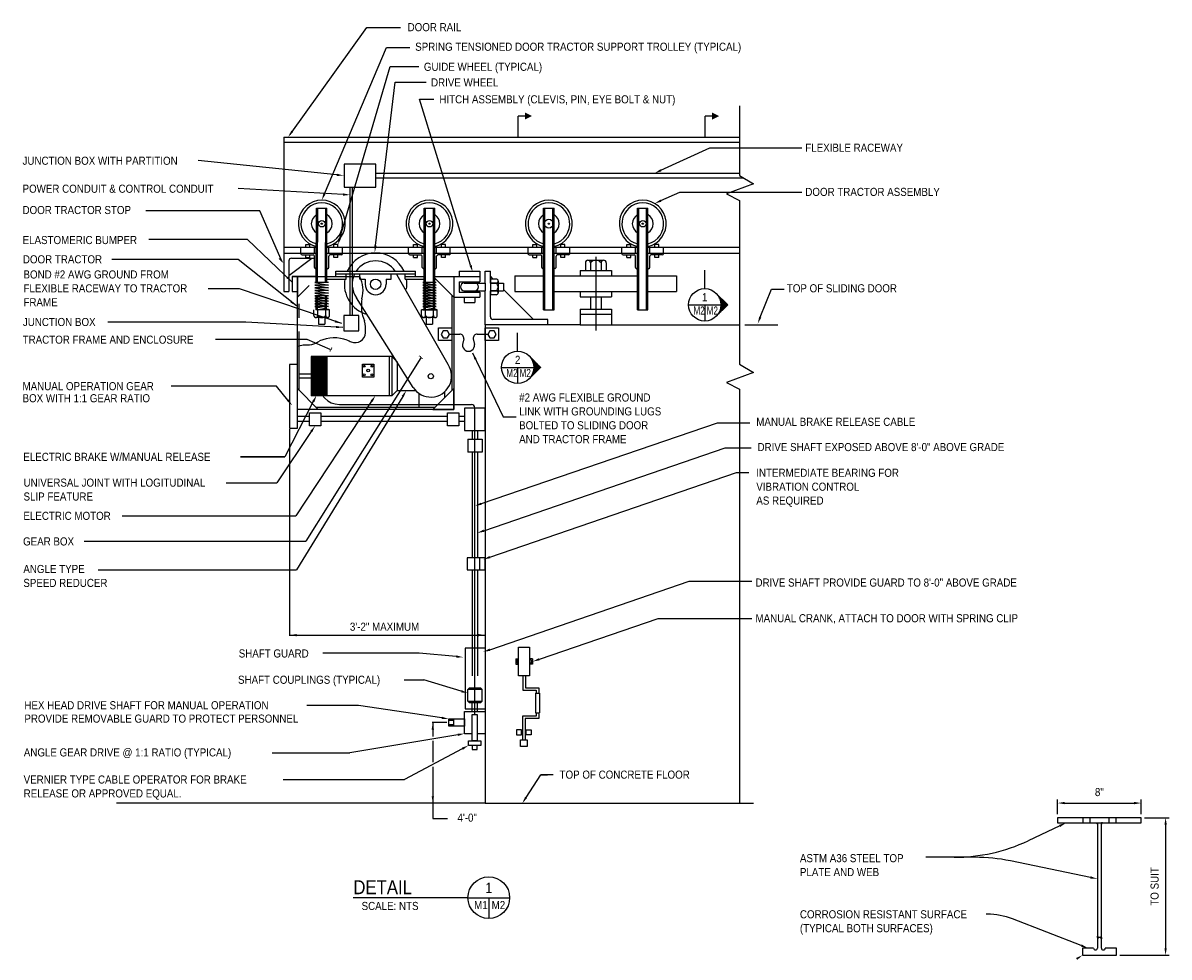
# Model space of a CAD drawing. Extents: x -80 to 3329, y 110 to 2744.
# Tile 2 of 6: x -30 to 1948, y 1131 to 2744. Entities that reach past the tile are written whole.
import ezdxf
from ezdxf.enums import TextEntityAlignment as Align

# ---------------------------------------------------------------- set-up
doc = ezdxf.new("R2010")
doc.units = 0
doc.header["$LTSCALE"] = 192
doc.header["$MEASUREMENT"] = 0
for name, pattern in [('CENTER', [2, 1.25, -0.25, 0.25, -0.25]), ('DASHED', [0.25, 0.125, -0.125]), ('HIDDEN', [0.375, 0.25, -0.125])]:
    doc.linetypes.add(name, pattern=pattern)
doc.layers.get('0').update_dxf_attribs({"linetype": 'CONTINUOUS'})
doc.layers.get('DEFPOINTS').update_dxf_attribs({"linetype": 'CONTINUOUS'})
for name, color, linetype in [('1', 1, 'CONTINUOUS'), ('MECHANICAL', 4, 'CONTINUOUS'), ('S4', 7, 'CONTINUOUS'), ('TEXTM', 2, 'CONTINUOUS')]:
    doc.layers.add(name, color=color, linetype=linetype)
doc.styles.get("Standard").update_dxf_attribs({"font": 'romans.shx'})
doc.styles.add('SX-FRAC', font='SX-FRAC.shx', dxfattribs={"width": 0.9, "height": 14})
doc.dimstyles.new('_DIM1', dxfattribs={"dimtxt": 12, "dimasz": 12, "dimexe": 6, "dimexo": 6, "dimgap": 0.09375, "dimtad": 1, "dimdec": 4, "dimzin": 3, "dimtxsty": 'STANDARD', "dimcen": 0.09375, "dimclrd": 1, "dimclre": 1, "dimazin": 3, "dimtfac": 1, "dimtdec": 4, "dimtix": 1, "dimtofl": 0, "dimtmove": 0, "dimatfit": 3, "dimtvp": 0.5, "dimtolj": 1, "dimtzin": 3})

msp = doc.modelspace()

# ---------------------------------------------------------------- linework, layer by layer
at = {"color": 1}
for p, q in [((431, 2550.9), (563.3, 2735.9)), ((563.3, 2735.9), (621.7, 2735.9)), ((490.4, 2448.5), (597.6, 2701.3)), ((597.6, 2701.3), (637.8, 2701.3)), ((517.1, 2372), (604, 2668.2)), ((604, 2668.2), (653.2, 2668.2)), ((578.5, 2359.2), (612.6, 2641.3)), ((612.6, 2641.3), (665.7, 2641.3)), ((742.6, 2325.4), (654.3, 2612.1)), ((654.3, 2612.1), (679.3, 2612.1)), ((1071.2, 2489.2), (1155.6, 2528)), ((1155.6, 2528), (1314.2, 2528)), ((1071.2, 2436.9), (1103.5, 2451.7)), ((1103.5, 2451.7), (1314.2, 2451.7)), ((1288.4, 2451.7), (1300.4, 2451.7)), ((379, 2419), (182.2, 2419)), ((417.4, 2331.2), (379, 2419)), ((1242.5, 2235.5), (1262, 2284.1)), ((1262, 2284.1), (1283.9, 2284.1)), ((1215.7, 2222.6), (1273.1, 2222.6)), ((460.3, 2197.2), (302.4, 2197.2)), ((500.5, 2179.7), (460.3, 2197.2)), ((656.6, 2165.7), (458.1, 1848.8)), ((407.6, 2116.7), (225.7, 2116.7)), ((427.2, 2092.4), (407.6, 2116.7)), ((625.4, 2098.8), (442.3, 1799.5)), ((471.1, 2089.8), (421.7, 1994.8)), ((571.8, 2090.4), (441.1, 1892.5)), ((467.6, 2038.2), (408.3, 1949.8)), ((430.3, 2042.3), (430.3, 1685.6)), ((761.2, 1913.7), (1168.6, 2053.4)), ((1168.3, 2053.4), (1180.3, 2053.4)), ((1168.6, 2053.4), (1224.7, 2053.4)), ((765.5, 1867), (1181.9, 2009.8)), ((1181.9, 2009.8), (1226.8, 2009.8)), ((421.7, 1994.8), (345.5, 1994.8)), ((345.6, 1994.8), (421.7, 1994.8)), ((775.9, 1821.3), (1201.5, 1967.3)), ((1201.5, 1967.3), (1222.6, 1967.3)), ((321, 1949.8), (408.3, 1949.8)), ((141, 1892.5), (441.1, 1892.5)), ((75.8, 1848.8), (458.1, 1848.8)), ((100, 1799.5), (442.3, 1799.5)), ((775.9, 1661.6), (1120.1, 1779.7)), ((1120.1, 1779.7), (1228.1, 1779.7)), ((861.3, 1645.1), (1066.2, 1715.4)), ((1066.2, 1715.4), (1228.1, 1715.4)), ((430.3, 1686.7), (767.7, 1686.7)), ((654, 1655.4), (487.3, 1655.4)), ((717.8, 1649.7), (654, 1655.4)), ((627.8, 1609.5), (661.7, 1609.5)), ((726.5, 1589.9), (661.7, 1609.5)), ((549.4, 1565.3), (459.8, 1565.3)), ((693.1, 1543.8), (549.4, 1565.3)), ((701.4, 1535.8), (676.3, 1535.8)), ((677.4, 1535.8), (677.4, 1511.5)), ((720.4, 1514.7), (534.4, 1483.7)), ((677.4, 1504), (677.4, 1467.5)), ((400.1, 1483.7), (534.4, 1483.7)), ((728.3, 1490.6), (628.6, 1437.7)), ((677.4, 1459.5), (677.4, 1396.4)), ((838.3, 1406.5), (863.6, 1445.4)), ((885.2, 1445.4), (863.6, 1445.4)), ((863.6, 1445.4), (875.6, 1445.4)), ((419.2, 1437.7), (628.6, 1437.7)), ((677.4, 1396.4), (677.4, 1369.9)), ((677.4, 1369.9), (703, 1369.9)), ((1759.4, 1357.5), (1704.7, 1331.8)), ((1577.1, 1303.2), (1528.3, 1303.2)), ((1812.7, 1268.3), (1674.2, 1297)), ((1634.4, 1205), (1632.2, 1205)), ((1796.5, 1150.9), (1677.8, 1196.9))]:
    msp.add_line(p, q, dxfattribs=at)
at = {"color": 1, "linetype": 'BYBLOCK'}
for p, q in [((1755.8, 1377.6), (1755.8, 1402.8)), ((1767.8, 1396.8), (1887.8, 1396.8)), ((1899.8, 1377.6), (1899.8, 1402.8)), ((1905.8, 1371.6), (1948.1, 1371.6)), ((1942.1, 1359.6), (1942.1, 1146.2)), ((1863.1, 1134.2), (1948.1, 1134.2))]:
    msp.add_line(p, q, dxfattribs=at)
at = {"color": 2}
msp.add_circle((673.8, 2133.7), 4.5, dxfattribs=at)
at = {"color": 1}
for centre, radius, start, end in [((1577.1, 1603.2), 300, 270, 295.1837), ((1613.3, 1003.2), 300, 78.2987, 90), ((1634.4, 1085), 120, 68.8087, 90)]:
    msp.add_arc(centre, radius, start, end, dxfattribs=at)
for points in [[(436.5, 2555.2), (433.3, 2557.6), (427.9, 2546.7)], [(1072.1, 2487.4), (1070.4, 2491), (1060.3, 2484.2)], [(492.2, 2447.8), (488.6, 2449.3), (485.7, 2437.5)], [(1072.1, 2435), (1070.4, 2438.7), (1060.3, 2431.8)], [(519.1, 2371.5), (515.2, 2372.6), (513.8, 2360.5)], [(580.5, 2359), (576.5, 2359.4), (577.1, 2347.3)], [(414.6, 2338.8), (411.4, 2336.4), (420.1, 2328)], [(744.5, 2326), (740.7, 2324.8), (746.1, 2313.9)], [(1244.4, 2234.8), (1240.7, 2236.3), (1238.1, 2224.4)], [(469.3, 2090.7), (472.9, 2088.9), (476.6, 2100.4)], [(570.1, 2091.5), (573.5, 2089.3), (578.4, 2100.4)], [(623.7, 2099.8), (627.1, 2097.7), (631.7, 2109)], [(428.8, 2093.7), (425.7, 2091.2), (434.8, 2083.1)], [(466, 2039.3), (469.3, 2037.1), (474.3, 2048.2)], [(761.9, 1911.8), (760.6, 1915.6), (749.9, 1909.8)], [(766.2, 1865.1), (764.9, 1868.9), (754.2, 1863.1)], [(776.5, 1819.5), (775.2, 1823.2), (764.5, 1817.4)], [(442.3, 1688.7), (442.3, 1684.7), (430.3, 1686.7)], [(755.7, 1688.7), (755.7, 1684.7), (767.7, 1686.7)], [(776.5, 1659.7), (775.2, 1663.5), (764.5, 1657.7)], [(718, 1651.7), (717.7, 1647.7), (729.8, 1648.6)], [(861.9, 1643.2), (860.6, 1647), (849.9, 1641.2)], [(727.1, 1591.8), (725.9, 1588), (738, 1586.4)], [(693.4, 1545.8), (692.8, 1541.9), (704.9, 1542.1)], [(675.4, 1523.8), (679.4, 1523.8), (677.4, 1535.8)], [(720, 1516.6), (720.7, 1512.7), (732.2, 1516.6)], [(727.4, 1492.4), (729.2, 1488.8), (738.9, 1496.2)], [(675.4, 1408.4), (679.4, 1408.4), (677.4, 1396.4)], [(840, 1405.4), (836.6, 1407.5), (831.8, 1396.4)], [(1758.5, 1359.3), (1760.2, 1355.6), (1770.3, 1362.6)], [(1813.1, 1270.3), (1812.3, 1266.4), (1824.4, 1265.9)], [(1797.2, 1152.8), (1795.8, 1149), (1807.7, 1146.6)], [(1787.4, 1129.4), (1789.6, 1126), (1798.6, 1134.2)]]:
    msp.add_solid(points, dxfattribs=at)
for points in [[(463.3, 2546.7), (463.2, 2546.7), (463.3, 2546.6)], [(477.8, 2546.7), (477.7, 2546.7), (477.8, 2546.6)], [(1777.8, 1362.6), (1777.8, 1362.5), (1778, 1362.6)]]:
    msp.add_solid(points)
at = {"color": 1, "linetype": 'BYBLOCK'}
for points in [[(1767.8, 1398.8), (1767.8, 1394.8), (1755.8, 1396.8)], [(1887.8, 1398.8), (1887.8, 1394.8), (1899.8, 1396.8)], [(1940.1, 1359.6), (1944.1, 1359.6), (1942.1, 1371.6)], [(1940.1, 1146.2), (1944.1, 1146.2), (1942.1, 1134.2)]]:
    msp.add_solid(points, dxfattribs=at)
at = {"layer": '1', "color": 2, "linetype": 'HIDDEN'}
for p, q in [((1799.1, 1371.6), (1799.1, 1362.6)), ((1811.5, 1371.6), (1811.5, 1362.6)), ((1844.1, 1371.6), (1844.1, 1362.6)), ((1856.5, 1371.6), (1856.5, 1362.6))]:
    msp.add_line(p, q, dxfattribs=at)
at = {"layer": '1', "color": 2, "linetype": 'CONTINUOUS'}
for p, q in [((1822.2, 1362.6), (1824.4, 1362.6)), ((1824.4, 1360.3), (1822.2, 1362.6)), ((1824.4, 1362.6), (1824.4, 1146.6)), ((1824.4, 1362.6), (1824.4, 1360.3)), ((1831.2, 1146.6), (1831.2, 1362.6)), ((1831.2, 1360.3), (1833.4, 1362.6)), ((1831.2, 1362.6), (1831.2, 1360.3)), ((1833.4, 1362.6), (1831.2, 1362.6)), ((1824.4, 1166.8), (1826.7, 1164.6)), ((1824.4, 1164.6), (1824.4, 1166.8)), ((1831.2, 1164.6), (1824.4, 1164.6)), ((1826.7, 1164.6), (1824.4, 1164.6)), ((1826.7, 1164.6), (1824.4, 1164.6)), ((1824.4, 1164.6), (1824.4, 1162.3)), ((1824.4, 1162.3), (1826.7, 1164.6)), ((1831.2, 1166.8), (1828.9, 1164.6)), ((1828.9, 1164.6), (1831.2, 1164.6)), ((1831.2, 1162.3), (1828.9, 1164.6)), ((1828.9, 1164.6), (1831.2, 1164.6)), ((1831.2, 1164.6), (1831.2, 1166.8)), ((1831.2, 1164.6), (1831.2, 1162.3)), ((1817.7, 1146.6), (1798.6, 1146.6)), ((1798.6, 1146.6), (1798.6, 1134.2)), ((1798.6, 1134.2), (1857.1, 1134.2)), ((1857.1, 1146.6), (1837.9, 1146.6)), ((1857.1, 1134.2), (1857.1, 1146.6))]:
    msp.add_line(p, q, dxfattribs=at)
msp.add_lwpolyline([(1755.8, 1362.6), (1899.8, 1362.6), (1899.8, 1371.6), (1755.8, 1371.6)], close=True, dxfattribs=at)
for centre in [(1821.1, 1146.6), (1834.6, 1146.6)]:
    msp.add_arc(centre, 3.38, 180, 0, dxfattribs=at)
for points in [[(1822.2, 1362.6), (1824.4, 1360.3), (1822.2, 1362.6), (1824.4, 1362.6)], [(1833.4, 1362.6), (1831.2, 1360.3), (1833.4, 1362.6), (1831.2, 1362.6)], [(1826.7, 1164.6), (1824.4, 1166.8), (1826.7, 1164.6), (1824.4, 1164.6)], [(1826.7, 1164.6), (1824.4, 1162.3), (1826.7, 1164.6), (1824.4, 1164.6)], [(1828.9, 1164.6), (1831.2, 1166.8), (1828.9, 1164.6), (1831.2, 1164.6)], [(1828.9, 1164.6), (1831.2, 1162.3), (1828.9, 1164.6), (1831.2, 1164.6)]]:
    msp.add_solid(points, dxfattribs=at)
at = {"layer": 'DEFPOINTS', "color": 0, "linetype": 'BYBLOCK'}
for p in [(1755.8, 1371.6), (1899.8, 1371.6), (1899.8, 1371.6), (1857.1, 1134.2)]:
    msp.add_point(p, dxfattribs=at)
at = {"layer": 'MECHANICAL', "color": 2}
for p, q in [((1206.7, 2600.4), (1206.7, 2480.4)), ((420, 2546.6), (420, 2346.4)), ((420, 2546.6), (1206.7, 2546.6)), ((420, 2537.6), (1206.7, 2537.6)), ((579.2, 2484), (1206.7, 2484)), ((579.2, 2476), (1214, 2476)), ((1206.7, 2480.4), (1230.9, 2466)), ((534.8, 2238.5), (534.8, 2460)), ((538.8, 2238.5), (538.8, 2460)), ((1230.9, 2466), (1184.4, 2448.3)), ((1184.4, 2448.3), (1206.7, 2437.1)), ((1206.7, 2437.1), (1206.7, 2154.7)), ((476.3, 2305.9), (476.7, 2424)), ((476.7, 2424), (494.7, 2424)), ((478.5, 2305.9), (479, 2424)), ((492, 2305.9), (492.5, 2424)), ((494.3, 2305.9), (494.7, 2424)), ((662.6, 2248.5), (662.6, 2424)), ((662.6, 2424), (680.6, 2424)), ((664.9, 2248.5), (664.9, 2424)), ((678.4, 2248.5), (678.4, 2424)), ((680.6, 2248.5), (680.6, 2424)), ((868.7, 2424), (886.7, 2424)), ((868.7, 2248.5), (868.7, 2424)), ((870.9, 2248.5), (870.9, 2424)), ((884.4, 2248.5), (884.4, 2424)), ((886.7, 2248.5), (886.7, 2424)), ((1030.7, 2248.5), (1030.7, 2424)), ((1030.7, 2424), (1048.7, 2424)), ((1032.9, 2248.5), (1032.9, 2424)), ((1046.4, 2248.5), (1046.4, 2424)), ((1048.7, 2248.5), (1048.7, 2424)), ((420, 2356.5), (476.7, 2356.5)), ((449.7, 2346.4), (449.7, 2356.5)), ((458.1, 2356.5), (458.1, 2361)), ((458.1, 2361), (464.9, 2361)), ((464.9, 2356.5), (464.9, 2361)), ((473.3, 2346.4), (473.3, 2356.5)), ((494.7, 2356.5), (662.6, 2356.5)), ((498.1, 2346.4), (498.1, 2356.5)), ((513.3, 2361), (506.5, 2361)), ((506.5, 2356.5), (506.5, 2361)), ((513.3, 2356.5), (513.3, 2361)), ((521.7, 2346.4), (521.7, 2356.5)), ((635.6, 2346.4), (635.6, 2356.5)), ((644.1, 2361), (650.8, 2361)), ((644.1, 2356.5), (644.1, 2361)), ((650.8, 2356.5), (650.8, 2361)), ((659.2, 2346.4), (659.2, 2356.5)), ((680.6, 2356.5), (868.7, 2356.5)), ((684, 2346.4), (684, 2356.5)), ((699.2, 2361), (692.4, 2361)), ((692.4, 2356.5), (692.4, 2361)), ((699.2, 2356.5), (699.2, 2361)), ((707.6, 2346.4), (707.6, 2356.5)), ((841.7, 2346.4), (841.7, 2356.5)), ((850.1, 2361), (856.9, 2361)), ((850.1, 2356.5), (850.1, 2361)), ((856.9, 2356.5), (856.9, 2361)), ((865.3, 2346.4), (865.3, 2356.5)), ((886.7, 2356.5), (1030.7, 2356.5)), ((890.1, 2346.4), (890.1, 2356.5)), ((905.3, 2361), (898.5, 2361)), ((898.5, 2356.5), (898.5, 2361)), ((905.3, 2356.5), (905.3, 2361)), ((913.7, 2346.4), (913.7, 2356.5)), ((1003.7, 2346.4), (1003.7, 2356.5)), ((1012.1, 2361), (1018.9, 2361)), ((1012.1, 2356.5), (1012.1, 2361)), ((1018.9, 2356.5), (1018.9, 2361)), ((1027.3, 2346.4), (1027.3, 2356.5)), ((1048.7, 2356.5), (1206.7, 2356.5)), ((1052.1, 2346.4), (1052.1, 2356.5)), ((1060.5, 2356.5), (1060.5, 2361)), ((1067.3, 2361), (1060.5, 2361)), ((1067.3, 2356.5), (1067.3, 2361)), ((1075.7, 2346.4), (1075.7, 2356.5)), ((420, 2346.4), (420, 2279.7)), ((420, 2346.4), (476.7, 2346.4)), ((429, 2307.3), (468.3, 2337.4)), ((433.5, 2337.4), (473.3, 2337.4)), ((449.7, 2345.2), (449.7, 2346.4)), ((452, 2343), (471.1, 2343)), ((458.1, 2338.5), (458.1, 2343)), ((458.1, 2338.5), (464.9, 2338.5)), ((464.9, 2338.5), (464.9, 2343)), ((473.3, 2321.6), (473.3, 2340.7)), ((494.7, 2346.4), (662.6, 2346.4)), ((498.1, 2321.6), (498.1, 2340.7)), ((519.5, 2343), (500.3, 2343)), ((506.5, 2338.5), (506.5, 2343)), ((513.3, 2338.5), (506.5, 2338.5)), ((513.3, 2338.5), (513.3, 2343)), ((521.7, 2345.2), (521.7, 2346.4)), ((635.6, 2345.2), (635.6, 2346.4)), ((637.9, 2343), (657, 2343)), ((644.1, 2338.5), (644.1, 2343)), ((644.1, 2338.5), (650.8, 2338.5)), ((650.8, 2338.5), (650.8, 2343)), ((659.2, 2321.6), (659.2, 2340.7)), ((680.6, 2346.4), (868.7, 2346.4)), ((684, 2321.6), (684, 2340.7)), ((705.4, 2343), (686.2, 2343)), ((692.4, 2338.5), (692.4, 2343)), ((699.2, 2338.5), (692.4, 2338.5)), ((699.2, 2338.5), (699.2, 2343)), ((707.6, 2345.2), (707.6, 2346.4)), ((841.7, 2345.2), (841.7, 2346.4)), ((843.9, 2343), (863.1, 2343)), ((850.1, 2338.5), (850.1, 2343)), ((850.1, 2338.5), (856.9, 2338.5)), ((856.9, 2338.5), (856.9, 2343)), ((865.3, 2321.6), (865.3, 2340.7)), ((886.7, 2346.4), (1030.7, 2346.4)), ((890.1, 2321.6), (890.1, 2340.7)), ((911.4, 2343), (892.3, 2343)), ((898.5, 2338.5), (898.5, 2343)), ((905.3, 2338.5), (898.5, 2338.5)), ((905.3, 2338.5), (905.3, 2343)), ((913.7, 2345.2), (913.7, 2346.4)), ((1003.7, 2345.2), (1003.7, 2346.4)), ((1005.9, 2343), (1025.1, 2343)), ((1012.1, 2338.5), (1012.1, 2343)), ((1012.1, 2338.5), (1018.9, 2338.5)), ((1018.9, 2338.5), (1018.9, 2343)), ((1027.3, 2321.6), (1027.3, 2340.7)), ((1048.7, 2346.4), (1206.7, 2346.4)), ((1052.1, 2321.6), (1052.1, 2340.7)), ((1073.4, 2343), (1054.3, 2343)), ((1060.5, 2338.5), (1060.5, 2343)), ((1067.3, 2338.5), (1060.5, 2338.5)), ((1067.3, 2338.5), (1067.3, 2343)), ((1075.7, 2345.2), (1075.7, 2346.4)), ((429, 2332.9), (429, 2279.7)), ((475.6, 2319.4), (476.7, 2319.4)), ((495.8, 2319.4), (494.7, 2319.4)), ((509.8, 2314.9), (647.6, 2314.9)), ((509.8, 2305.9), (509.8, 2314.9)), ((647.6, 2305.9), (647.6, 2314.9)), ((661.5, 2319.4), (662.6, 2319.4)), ((681.7, 2319.4), (680.6, 2319.4)), ((722.7, 2314.9), (758.7, 2314.9)), ((722.7, 2314.9), (722.7, 2305.9)), ((758.7, 2314.9), (758.7, 2305.9)), ((767.7, 2294.6), (767.7, 2314.9)), ((767.7, 2314.9), (776.7, 2314.9)), ((776.7, 2294.6), (776.7, 2314.9)), ((867.6, 2319.4), (868.7, 2319.4)), ((887.8, 2319.4), (886.7, 2319.4)), ((931.7, 2316), (985.7, 2316)), ((931.7, 2316), (931.7, 2307)), ((940.7, 2329.5), (940.7, 2316)), ((945.2, 2334), (949.7, 2334)), ((949.7, 2334), (967.7, 2334)), ((949.7, 2329.5), (949.7, 2316)), ((967.7, 2334), (972.2, 2334)), ((967.7, 2329.5), (967.7, 2316)), ((976.7, 2329.5), (976.7, 2316)), ((985.7, 2316), (985.7, 2307)), ((1029.6, 2319.4), (1030.7, 2319.4)), ((1049.8, 2319.4), (1048.7, 2319.4)), ((434.7, 2305.9), (434.7, 2279.7)), ((434.7, 2305.9), (551.3, 2305.9)), ((443.7, 2305.9), (434.7, 2305.9)), ((443.7, 2076.4), (443.7, 2305.9)), ((443.7, 2305.9), (443.7, 2269.9)), ((476.7, 2305.9), (443.7, 2305.9)), ((443.7, 2305.9), (476.7, 2305.9)), ((494.7, 2305.9), (527.8, 2305.9)), ((494.7, 2301.4), (527.8, 2301.4)), ((509.8, 2310.4), (647.6, 2310.4)), ((527.8, 2301.4), (527.8, 2310.4)), ((551.7, 2301.4), (551.7, 2310.4)), ((551.7, 2301.4), (560.7, 2301.4)), ((560.7, 2301.4), (560.7, 2292.4)), ((596.7, 2301.4), (596.7, 2292.4)), ((596.7, 2301.4), (605.7, 2301.4)), ((605.7, 2301.4), (605.7, 2310.4)), ((703.7, 2153.8), (615.8, 2308.4)), ((629.6, 2301.4), (629.6, 2310.4)), ((629.6, 2305.9), (662.6, 2305.9)), ((629.6, 2301.4), (662.6, 2301.4)), ((659.9, 2295.5), (683.1, 2290.9)), ((683.1, 2295.5), (659.9, 2295.5)), ((680.6, 2305.9), (713.7, 2305.9)), ((680.6, 2305.9), (713.7, 2305.9)), ((713.7, 2269.9), (680.6, 2302.9)), ((680.6, 2301.4), (682.2, 2301.4)), ((713.7, 2305.9), (713.7, 2076.4)), ((713.7, 2305.9), (713.7, 2269.9)), ((713.7, 2305.9), (758.7, 2305.9)), ((722.7, 2296.9), (758.7, 2296.9)), ((722.7, 2296.9), (722.7, 2278.9)), ((731.7, 2296.9), (731.7, 2294.6)), ((749.7, 2296.9), (749.7, 2294.6)), ((758.7, 2305.9), (758.7, 2296.9)), ((776.7, 2305.9), (781.2, 2301.4)), ((786.8, 2301.4), (776.7, 2301.4)), ((776.7, 2301.4), (776.7, 2274.4)), ((790.2, 2298), (790.2, 2294.6)), ((819.2, 2307), (819.2, 2280)), ((819.2, 2307), (868.7, 2307)), ((886.7, 2307), (1030.7, 2307)), ((1048.7, 2307), (1098.2, 2307)), ((1098.2, 2307), (1098.2, 2280)), ((420, 2279.7), (429, 2279.7)), ((434.7, 2279.7), (443.7, 2279.7)), ((659.9, 2290.9), (683.1, 2286.3)), ((683.1, 2290.9), (659.9, 2290.9)), ((659.9, 2286.3), (683.1, 2281.6)), ((683.1, 2286.3), (659.9, 2286.3)), ((659.9, 2281.6), (683.1, 2277)), ((683.1, 2281.6), (659.9, 2281.6)), ((659.9, 2277), (683.1, 2272.4)), ((683.1, 2277), (659.9, 2277)), ((722.7, 2278.9), (758.7, 2278.9)), ((731.7, 2294.6), (767.7, 2294.6)), ((731.7, 2281.1), (767.7, 2281.1)), ((731.7, 2281.1), (731.7, 2278.9)), ((749.7, 2281.1), (749.7, 2278.9)), ((758.7, 2278.9), (758.7, 2269.9)), ((767.7, 2294.6), (767.7, 2281.1)), ((767.7, 2222.6), (767.7, 2281.1)), ((776.7, 2294.6), (799.2, 2294.6)), ((786.8, 2294.6), (776.7, 2294.6)), ((776.7, 2236.1), (776.7, 2281.1)), ((776.7, 2281.1), (799.2, 2281.1)), ((786.8, 2281.1), (776.7, 2281.1)), ((790.2, 2294.6), (790.2, 2281.1)), ((790.2, 2281.1), (790.2, 2277.7)), ((799.2, 2294.6), (799.2, 2281.1)), ((799.2, 2283.4), (850.9, 2231.6)), ((819.2, 2280), (868.7, 2280)), ((886.7, 2280), (1030.7, 2280)), ((931.7, 2280), (931.7, 2271)), ((985.7, 2280), (985.7, 2271)), ((1048.7, 2280), (1098.2, 2280)), ((443.7, 2269.9), (447, 2273.2)), ((643.3, 2114.5), (545.7, 2268.9)), ((659.9, 2272.4), (683.1, 2267.7)), ((683.1, 2272.4), (659.9, 2272.4)), ((659.9, 2267.7), (683.1, 2263.1)), ((683.1, 2267.7), (659.9, 2267.7)), ((659.9, 2263.1), (683.1, 2258.5)), ((683.1, 2263.1), (659.9, 2263.1)), ((659.9, 2258.5), (683.1, 2253.8)), ((683.1, 2258.5), (659.9, 2258.5)), ((710.3, 2273.2), (710.3, 2109)), ((713.7, 2269.9), (758.7, 2269.9)), ((731.7, 2269.9), (731.7, 2260.9)), ((731.7, 2260.9), (749.7, 2260.9)), ((749.7, 2269.9), (749.7, 2260.9)), ((786.8, 2274.4), (776.7, 2274.4)), ((931.7, 2271), (985.7, 2271)), ((949.7, 2271), (949.7, 2249.6)), ((967.7, 2271), (967.7, 2249.6)), ((685.1, 2248.5), (658.1, 2248.5)), ((658.1, 2238.4), (658.1, 2248.5)), ((659.9, 2253.8), (683.1, 2249.2)), ((683.1, 2253.8), (659.9, 2253.8)), ((660.4, 2248.5), (682.9, 2248.5)), ((664.9, 2238.4), (664.9, 2248.5)), ((678.4, 2238.4), (678.4, 2248.5)), ((685.1, 2238.4), (685.1, 2248.5)), ((868.7, 2248.5), (886.7, 2248.5)), ((931.7, 2249.6), (985.7, 2249.6)), ((931.7, 2249.6), (931.7, 2222.6)), ((931.7, 2240.6), (985.7, 2240.6)), ((985.7, 2249.6), (985.7, 2222.6)), ((1030.7, 2248.5), (1048.7, 2248.5)), ((664.9, 2235), (661.5, 2235)), ((678.4, 2235), (664.9, 2235)), ((666.1, 2235), (666.1, 2223.6)), ((666.1, 2223.6), (677.1, 2223.6)), ((677.1, 2235), (677.1, 2223.6)), ((681.7, 2235), (678.4, 2235)), ((767.7, 2222.6), (767.7, 1396.4)), ((931.7, 2222.6), (767.7, 2222.6)), ((875.7, 2231.6), (781.2, 2231.6)), ((875.7, 2222.6), (875.7, 2231.6)), ((931.7, 2222.6), (985.7, 2222.6)), ((985.7, 2222.6), (1206.7, 2222.6)), ((447, 2109), (447, 2186.7)), ((467.3, 2167.5), (467.3, 2100)), ((494.3, 2167.5), (467.3, 2167.5)), ((606.8, 2167.5), (467.3, 2167.5)), ((494.3, 2165.2), (467.3, 2165.2)), ((494.3, 2163), (467.3, 2163)), ((494.3, 2160.7), (467.3, 2160.7)), ((494.3, 2158.5), (467.3, 2158.5)), ((494.3, 2156.2), (467.3, 2156.2)), ((494.3, 2167.5), (494.3, 2100)), ((602.3, 2167.5), (602.3, 2100)), ((606.8, 2167.5), (606.8, 2100)), ((606.8, 2167.5), (615.8, 2158.5)), ((615.8, 2158.5), (615.8, 2109)), ((430.3, 2154.2), (430.3, 2043.8)), ((443.7, 2154.2), (430.3, 2154.2)), ((443.7, 2043.8), (443.7, 2154.2)), ((467.3, 2137.1), (447, 2137.1)), ((494.3, 2154), (467.3, 2154)), ((494.3, 2151.7), (467.3, 2151.7)), ((494.3, 2149.5), (467.3, 2149.5)), ((494.3, 2147.2), (467.3, 2147.2)), ((494.3, 2145), (467.3, 2145)), ((494.3, 2142.7), (467.3, 2142.7)), ((494.3, 2140.5), (467.3, 2140.5)), ((494.3, 2138.2), (467.3, 2138.2)), ((1230.9, 2140.3), (1184.4, 2122.6)), ((1206.7, 2154.7), (1230.9, 2140.3)), ((467.3, 2130.4), (447, 2130.4)), ((494.3, 2136), (467.3, 2136)), ((494.3, 2133.7), (467.3, 2133.7)), ((494.3, 2133.7), (467.3, 2133.7)), ((494.3, 2131.5), (467.3, 2131.5)), ((494.3, 2129.2), (467.3, 2129.2)), ((494.3, 2127), (467.3, 2127)), ((494.3, 2124.7), (467.3, 2124.7)), ((494.3, 2122.5), (467.3, 2122.5)), ((494.3, 2120.2), (467.3, 2120.2)), ((494.3, 2118), (467.3, 2118)), ((1184.4, 2122.6), (1206.7, 2111.4)), ((443.7, 2112.4), (479.7, 2076.4)), ((443.7, 2076.4), (443.7, 2112.4)), ((494.3, 2115.7), (467.3, 2115.7)), ((494.3, 2113.5), (467.3, 2113.5)), ((494.3, 2111.2), (467.3, 2111.2)), ((494.3, 2109), (467.3, 2109)), ((494.3, 2106.7), (467.3, 2106.7)), ((494.3, 2104.5), (467.3, 2104.5)), ((494.3, 2102.2), (467.3, 2102.2)), ((494.3, 2100), (467.3, 2100)), ((606.8, 2100), (467.3, 2100)), ((615.8, 2109), (606.8, 2100)), ((615.8, 2109), (647.6, 2109)), ((646.6, 2110.1), (646.6, 2109)), ((653.2, 2104.2), (653.2, 2079.7)), ((713.7, 2112.4), (677.7, 2076.4)), ((697.4, 2106.6), (697.4, 2096.1)), ((713.7, 2076.4), (713.7, 2112.4)), ((1206.7, 2111.4), (1206.7, 1396.4)), ((681, 2079.7), (476.3, 2079.7)), ((713.7, 2076.4), (443.7, 2076.4)), ((479.7, 2076.4), (443.7, 2076.4)), ((443.7, 2065), (464.5, 2065)), ((484.1, 2065), (702.6, 2065)), ((677.7, 2076.4), (713.7, 2076.4)), ((722.1, 2065), (732.3, 2065)), ((732.3, 2065), (732.3, 2056)), ((430.3, 2043.8), (443.7, 2043.8)), ((443.7, 2056), (464.5, 2056)), ((484.1, 2056), (702.6, 2056)), ((722.1, 2056), (732.3, 2056)), ((745.5, 2040.2), (745.5, 2025)), ((754.5, 2040.2), (754.5, 2025)), ((738.1, 2025), (762.7, 2025)), ((738.1, 2025), (738.1, 2002.6)), ((762.7, 2025), (762.7, 2002.6)), ((762.7, 2002.6), (738.1, 2002.6)), ((745.5, 2002.6), (745.5, 1820)), ((754.5, 2002.6), (754.5, 1820)), ((767.7, 1820), (736.7, 1820)), ((736.7, 1820), (736.7, 1799.7)), ((758.7, 1799.7), (758.7, 1820)), ((767.7, 1799.7), (767.7, 1820)), ((736.7, 1799.7), (767.7, 1799.7)), ((745.5, 1799.7), (745.5, 1664.2)), ((754.5, 1799.7), (754.5, 1664.2)), ((733.3, 1664.2), (733.3, 1559.4)), ((767.7, 1664.2), (733.3, 1664.2)), ((825.5, 1616.3), (825.5, 1666.1)), ((825.5, 1666.1), (844.5, 1666.1)), ((844.5, 1666.1), (844.5, 1616.3)), ((820.4, 1645.9), (820.4, 1636.6)), ((820.4, 1645.9), (825.5, 1645.9)), ((849.7, 1645.9), (844.5, 1645.9)), ((849.7, 1645.9), (849.7, 1636.6)), ((820.4, 1636.6), (825.5, 1636.6)), ((849.7, 1636.6), (844.5, 1636.6)), ((844.5, 1616.3), (825.5, 1616.3)), ((832.8, 1616.3), (832.8, 1591.5)), ((837.3, 1616.3), (837.3, 1596)), ((832.8, 1591.5), (855.8, 1591.5)), ((837.3, 1596), (860.3, 1596)), ((854.7, 1586.3), (854.7, 1552.3)), ((854.7, 1586.3), (861.4, 1586.3)), ((855.8, 1591.5), (855.8, 1586.3)), ((860.3, 1596), (860.3, 1586.3)), ((861.4, 1586.3), (861.4, 1552.3)), ((733.3, 1559.4), (767.7, 1559.4)), ((745.4, 1555), (745.4, 1559.4)), ((754.4, 1555), (754.4, 1559.4)), ((832.3, 1547.1), (832.3, 1506)), ((855.8, 1547.1), (832.3, 1547.1)), ((854.7, 1552.3), (861.4, 1552.3)), ((855.8, 1552.3), (855.8, 1547.1)), ((860.3, 1552.3), (860.3, 1542.6)), ((704.9, 1529.6), (704.9, 1542.1)), ((704.9, 1542.1), (732.2, 1542.1)), ((704.9, 1539.8), (713.9, 1539.8)), ((713.9, 1531.8), (704.9, 1531.8)), ((732.2, 1529.6), (704.9, 1529.6)), ((713.9, 1529.6), (713.9, 1542.1)), ((732.2, 1542.1), (732.2, 1529.6)), ((732.2, 1530.2), (732.2, 1539.2)), ((822, 1523.3), (822, 1514.8)), ((830.5, 1523.3), (822, 1523.3)), ((830.5, 1514.8), (830.5, 1523.3)), ((836.8, 1542.6), (836.8, 1506)), ((860.3, 1542.6), (836.8, 1542.6)), ((838.7, 1523.3), (847.1, 1523.3)), ((838.7, 1514.8), (838.7, 1523.3)), ((847.1, 1523.3), (847.1, 1514.8)), ((822, 1514.8), (830.5, 1514.8)), ((829, 1494.7), (829, 1506)), ((829, 1506), (840.2, 1506)), ((830.5, 1520.2), (832.3, 1520.2)), ((830.5, 1517.9), (832.3, 1517.9)), ((838.7, 1520.2), (836.8, 1520.2)), ((838.7, 1517.9), (836.8, 1517.9)), ((847.1, 1514.8), (838.7, 1514.8)), ((840.2, 1506), (840.2, 1494.7)), ((840.2, 1494.7), (829, 1494.7)), ((767.7, 1396.4), (131.4, 1396.4)), ((767.7, 1396.4), (1231.1, 1396.4))]:
    msp.add_line(p, q, dxfattribs=at)
at = {"layer": 'MECHANICAL', "color": 1}
for p, q in [((511.6, 2481.3), (272.2, 2506.1)), ((522.7, 2447.4), (341.6, 2457.8)), ((1613.3, 1303.2), (1577.1, 1303.2))]:
    msp.add_line(p, q, dxfattribs=at)
at = {"layer": 'MECHANICAL', "color": 1, "linetype": 'CENTER'}
msp.add_line((958.7, 2340), (958.7, 2212.5), dxfattribs=at)
at = {"layer": 'MECHANICAL', "color": 2, "linetype": 'DASHED'}
for p, q in [((447, 2273.2), (479.7, 2305.9)), ((497.2, 2295.5), (474, 2295.5)), ((474, 2295.5), (497.2, 2290.9)), ((476.1, 2248.5), (476.3, 2305.9)), ((478.3, 2248.5), (478.5, 2305.9)), ((491.8, 2248.5), (492, 2305.9)), ((494.1, 2248.5), (494.3, 2305.9)), ((497.2, 2290.9), (474, 2290.9)), ((474, 2290.9), (497.2, 2286.3)), ((497.2, 2286.3), (474, 2286.3)), ((474, 2286.3), (497.2, 2281.6)), ((497.2, 2281.6), (474, 2281.6)), ((474, 2281.6), (497.2, 2277)), ((497.2, 2277), (474, 2277)), ((474, 2277), (497.2, 2272.4)), ((447, 2186.7), (447, 2273.2)), ((497.2, 2272.4), (474, 2272.4)), ((474, 2272.4), (497.2, 2267.7)), ((497.2, 2267.7), (474, 2267.7)), ((474, 2267.7), (497.2, 2263.1)), ((497.2, 2263.1), (474, 2263.1)), ((474, 2263.1), (497.2, 2258.5)), ((497.2, 2258.5), (474, 2258.5)), ((474, 2258.5), (497.2, 2253.8)), ((499.2, 2248.5), (472.2, 2248.5)), ((472.2, 2238.4), (472.2, 2248.5)), ((497.2, 2253.8), (474, 2253.8)), ((474, 2253.8), (497.2, 2249.2)), ((479, 2238.4), (479, 2248.5)), ((492.5, 2238.4), (492.5, 2248.5)), ((499.2, 2238.4), (499.2, 2248.5)), ((495.8, 2235), (475.6, 2235)), ((480.2, 2235), (480.2, 2223.6)), ((480.2, 2223.6), (491.2, 2223.6)), ((491.2, 2235), (491.2, 2223.6)), ((822.8, 1643.8), (825.5, 1643.8)), ((822.8, 1643.8), (822.8, 1638.6)), ((847.2, 1643.8), (844.5, 1643.8)), ((847.2, 1643.8), (847.2, 1638.6)), ((822.8, 1638.6), (825.5, 1638.6)), ((847.2, 1638.6), (844.5, 1638.6))]:
    msp.add_line(p, q, dxfattribs=at)
at = {"layer": 'MECHANICAL', "color": 4}
for p, q in [((705.9, 2206.3), (723.8, 2206.3)), ((730.8, 2198.4), (728.7, 2188.3)), ((747.1, 2198.4), (749.3, 2188.3)), ((754.2, 2206.3), (772.7, 2206.3)), ((480.2, 2132.5), (480.2, 2121)), ((516.2, 2085), (744, 2085)), ((750, 1549.7), (750, 2079))]:
    msp.add_line(p, q, dxfattribs=at)
at = {"layer": 'MECHANICAL', "color": 2, "linetype": 'HIDDEN'}
for p, q in [((745.5, 1664.2), (745.5, 1592.7)), ((754.5, 1664.2), (754.5, 1592.7)), ((738, 1592.7), (740.2, 1594.9)), ((738, 1572.5), (738, 1592.7)), ((762.6, 1592.7), (738, 1592.7)), ((760.3, 1594.9), (740.2, 1594.9)), ((762.6, 1592.7), (760.3, 1594.9)), ((762.6, 1572.5), (762.6, 1592.7)), ((738, 1572.5), (762.6, 1572.5)), ((738, 1572.5), (740.2, 1570.2)), ((740.2, 1570.2), (760.3, 1570.2)), ((745.4, 1559.4), (745.4, 1572.5)), ((754.4, 1559.4), (754.4, 1572.5)), ((762.6, 1572.5), (760.3, 1570.2))]:
    msp.add_line(p, q, dxfattribs=at)
at = {"layer": 'MECHANICAL'}
for points in [[(579.2, 2499.9), (524.1, 2499.9), (524.1, 2460.1), (579.2, 2460.1)], [(549.9, 2212.3), (549.9, 2238.5), (523.7, 2238.5), (523.7, 2212.3)]]:
    msp.add_lwpolyline(points, close=True, dxfattribs=at)
at = {"layer": 'MECHANICAL', "color": 2}
for points in [[(687.1, 2217.5), (710.3, 2217.5), (710.3, 2195.1), (687.1, 2195.1)], [(767.7, 2217.5), (790.9, 2217.5), (790.9, 2195.1), (767.7, 2195.1)], [(706.1, 2205.9), (702.6, 2212.1), (695.4, 2212.1), (691.8, 2205.9), (695.4, 2199.7), (702.6, 2199.7)], [(786.7, 2205.9), (783.2, 2212.1), (776, 2212.1), (772.4, 2205.9), (776, 2199.7), (783.2, 2199.7)], [(767.7, 2078.6), (732.3, 2078.6), (732.3, 2040.2), (767.7, 2040.2)], [(464.5, 2070.6), (484.1, 2070.6), (484.1, 2048.2), (464.5, 2048.2)], [(702.6, 2070.6), (722.1, 2070.6), (722.1, 2048.2), (702.6, 2048.2)], [(745.4, 1549.7), (753.8, 1549.7), (753.8, 1504.3), (745.4, 1504.3)], [(738.9, 1504.3), (760.3, 1504.3), (760.3, 1496.2), (738.9, 1496.2)], [(745.2, 1489.5), (754, 1489.5), (754, 1496.2), (745.2, 1496.2)]]:
    msp.add_lwpolyline(points, close=True, dxfattribs=at)
for points in [[(575.5, 2140.9), (575.5, 2132.3), (555.9, 2132.3), (555.9, 2154.7)], [(555.9, 2154.7), (575.5, 2154.7), (575.5, 2137.4)], [(745.4, 1516.6), (732.2, 1516.6), (732.2, 1555), (767.7, 1555), (767.7, 1516.6)], [(767.7, 1516.6), (753.8, 1516.6)]]:
    msp.add_lwpolyline(points, dxfattribs=at)
for centre, radius in [((485.7, 2397), 5.65), ((485.7, 2397), 1.03), ((671.6, 2397), 5.65), ((671.6, 2397), 1.03), ((877.7, 2397), 7.54), ((877.7, 2397), 1.03), ((1039.7, 2397), 5.65), ((1039.7, 2397), 1.03), ((578.7, 2292.4), 9), ((559, 2150.8), 1.62), ((559, 2136.2), 1.62), ((565.7, 2143.5), 2.25), ((572.4, 2150.8), 1.62), ((572.4, 2136.2), 1.62)]:
    msp.add_circle(centre, radius, dxfattribs=at)
for centre, radius, start, end in [((485.7, 2397), 40.5, 282.8396, 257.1604), ((671.6, 2397), 40.5, 282.8396, 257.1604), ((877.7, 2397), 40.5, 282.8396, 257.1604), ((1039.7, 2397), 40.5, 282.8396, 257.1604), ((485.7, 2397), 36, 284.4775, 255.5225), ((671.6, 2397), 36, 284.4775, 255.5225), ((877.7, 2397), 36, 284.4775, 255.5225), ((1039.7, 2397), 36, 284.4775, 255.5225), ((485.7, 2397), 18, 120, 240), ((485.7, 2397), 18, 300, 60), ((671.6, 2397), 18, 120, 240), ((671.6, 2397), 18, 300, 60), ((877.7, 2397), 18, 120, 240), ((877.7, 2397), 18, 300, 60), ((1039.7, 2397), 18, 120, 240), ((1039.7, 2397), 18, 300, 60), ((433.5, 2332.9), 4.5, 90, 180), ((452, 2345.2), 2.25, 180, 270), ((471.1, 2340.7), 2.25, 0, 90), ((500.3, 2340.7), 2.25, 90, 180), ((519.5, 2345.2), 2.25, 270, 0), ((578.7, 2292.4), 54, 24.6243, 155.3757), ((637.9, 2345.2), 2.25, 180, 270), ((657, 2340.7), 2.25, 0, 90), ((686.2, 2340.7), 2.25, 90, 180), ((705.4, 2345.2), 2.25, 270, 0), ((843.9, 2345.2), 2.25, 180, 270), ((863.1, 2340.7), 2.25, 0, 90), ((892.3, 2340.7), 2.25, 90, 180), ((911.4, 2345.2), 2.25, 270, 0), ((1005.9, 2345.2), 2.25, 180, 270), ((1025.1, 2340.7), 2.25, 0, 90), ((1054.3, 2340.7), 2.25, 90, 180), ((1073.4, 2345.2), 2.25, 270, 0), ((475.6, 2321.6), 2.25, 180, 270), ((495.8, 2321.6), 2.25, 270, 0), ((578.7, 2292.4), 40.5, 33.749, 146.251), ((661.5, 2321.6), 2.25, 180, 270), ((681.7, 2321.6), 2.25, 270, 0), ((867.6, 2321.6), 2.25, 180, 270), ((887.8, 2321.6), 2.25, 270, 0), ((945.2, 2329.5), 4.5, 0, 180), ((958.7, 2322.7), 11.2, 36.8699, 143.1301), ((972.2, 2329.5), 4.5, 360, 180), ((1029.6, 2321.6), 2.25, 180, 270), ((1049.8, 2321.6), 2.25, 270, 0), ((578.7, 2292.4), 54, 170.4059, 253.8258), ((578.7, 2292.4), 40.5, 153.6122, 215.4443), ((499.5, 2281.4), 57.4, 345.8315, 25.2989), ((578.7, 2292.4), 40.5, 23.3682, 26.3878), ((578.7, 2292.4), 54, 351.2751, 9.5941), ((786.8, 2298), 3.38, 270, 90), ((578.7, 2292.4), 18, 180, 0), ((731.7, 2287.9), 6.75, 90, 270), ((749.7, 2287.9), 6.75, 270, 90), ((781.7, 2287.9), 8.44, 306.8699, 53.1301), ((786.8, 2277.7), 3.37, 270, 90), ((618.8, 2255.2), 64.8, 169.2642, 203.4863), ((661.5, 2238.4), 3.37, 180, 0), ((671.6, 2243.4), 8.44, 216.8699, 323.1301), ((681.7, 2238.4), 3.38, 180, 360), ((781.2, 2236.1), 4.5, 180, 270), ((493.6, 2213.1), 67.8, 356.1292, 13.9095), ((508, 2132), 67.8, 71.2174, 112.7628), ((560.6, 2253.2), 64.8, 241.6406, 248.1828), ((543.2, 2209.7), 18, 248.1828, 356.1292), ((430.3, 2261), 76.6, 279.7806, 287.7138), ((459.5, 2227.1), 39.5, 261.4254, 304.3286), ((673.8, 2133.7), 36, 212.3026, 33.7669)]:
    msp.add_arc(centre, radius, start, end, dxfattribs=at)
at = {"layer": 'MECHANICAL', "color": 2, "linetype": 'DASHED'}
for centre, radius, start, end in [((475.6, 2238.4), 3.37, 180, 0), ((485.7, 2243.4), 8.44, 216.8699, 323.1301), ((495.8, 2238.4), 3.38, 180, 360)]:
    msp.add_arc(centre, radius, start, end, dxfattribs=at)
at = {"layer": 'MECHANICAL', "color": 4}
for centre, radius, start, end in [((723.8, 2199.2), 7.11, 353.819, 90), ((754.2, 2199.2), 7.11, 90, 186.181), ((739, 2187.2), 10.4, 173.819, 6.181), ((516.2, 2121), 36, 180, 270), ((744, 2079), 6, 0, 90)]:
    msp.add_arc(centre, radius, start, end, dxfattribs=at)
at = {"layer": 'MECHANICAL', "color": 1}
for points in [[(511.8, 2483.3), (511.4, 2479.3), (523.6, 2480.1)], [(522.8, 2449.4), (522.6, 2445.4), (534.7, 2446.7)]]:
    msp.add_solid(points, dxfattribs=at)
at = {"layer": 'S4', "color": 1}
for p, q in [((824.6, 2546.8), (824.6, 2582.8)), ((836.6, 2582.8), (824.6, 2582.8)), ((1159.5, 2582.8), (1147.5, 2582.8)), ((1147.5, 2546.8), (1147.5, 2582.8)), ((1146.7, 2284.9), (1146.7, 2316.5)), ((1186.3, 2256.9), (1166.7, 2276.5)), ((1167.1, 2276.1), (1167.1, 2276.1)), ((1167.3, 2275.9), (1167.3, 2276)), ((1168, 2275.1), (1168, 2275.2)), ((1186.3, 2256.9), (1166.5, 2237.1)), ((1168.7, 2274.2), (1168.7, 2274.5)), ((1169.5, 2273.3), (1169.5, 2273.8)), ((1170.2, 2272.2), (1170.2, 2273.1)), ((1170.9, 2271), (1170.9, 2272.3)), ((1171.6, 2269.7), (1171.6, 2271.6)), ((1172.4, 2268.1), (1172.4, 2270.9)), ((1173.1, 2266.3), (1173.1, 2270.1)), ((1173.8, 2263.9), (1173.8, 2269.4)), ((1174.6, 2268.7), (1174.6, 2259.8)), ((1175.3, 2267.9), (1175.3, 2245.9)), ((1176, 2267.2), (1176, 2246.6)), ((1176.7, 2266.5), (1176.7, 2247.4)), ((1177.5, 2265.8), (1177.5, 2248.1)), ((1178.2, 2265), (1178.2, 2248.8)), ((1178.9, 2264.3), (1178.9, 2249.6)), ((1179.7, 2263.6), (1179.7, 2250.3)), ((1180.4, 2262.8), (1180.4, 2251)), ((1181.1, 2262.1), (1181.1, 2251.8)), ((1181.8, 2261.4), (1181.8, 2252.5)), ((1182.6, 2260.7), (1182.6, 2253.2)), ((1183.3, 2259.9), (1183.3, 2253.9)), ((1184, 2259.2), (1184, 2254.7)), ((1184.8, 2258.5), (1184.8, 2255.4)), ((1185.5, 2257.7), (1185.5, 2256.1)), ((1186.2, 2257), (1186.2, 2256.9)), ((1167.1, 2237.8), (1167.1, 2237.8)), ((1167.3, 2237.9), (1167.3, 2237.9)), ((1168, 2238.7), (1168, 2238.6)), ((1168.7, 2239.6), (1168.7, 2239.4)), ((1169.5, 2240.6), (1169.5, 2240.1)), ((1170.2, 2241.7), (1170.2, 2240.8)), ((1170.9, 2242.9), (1170.9, 2241.5)), ((1171.6, 2244.2), (1171.6, 2242.3)), ((1172.4, 2245.7), (1172.4, 2243)), ((1173.1, 2247.6), (1173.1, 2243.7)), ((1173.8, 2250), (1173.8, 2244.5)), ((1174.6, 2254.1), (1174.6, 2245.2)), ((823.8, 2177), (823.8, 2208.5)), ((863.4, 2149), (843.9, 2168.6)), ((844.2, 2168.2), (844.2, 2168.1)), ((844.4, 2168), (844.4, 2168)), ((845.1, 2167.2), (845.1, 2167.3)), ((845.9, 2166.3), (845.9, 2166.6)), ((846.6, 2165.3), (846.6, 2165.8)), ((847.3, 2164.2), (847.3, 2165.1)), ((848, 2163.1), (848, 2164.4)), ((848.8, 2161.7), (848.8, 2163.6)), ((849.5, 2160.2), (849.5, 2162.9)), ((850.2, 2158.3), (850.2, 2162.2)), ((851, 2155.9), (851, 2161.5)), ((851.7, 2160.7), (851.7, 2151.8)), ((852.4, 2160), (852.4, 2138)), ((853.1, 2159.3), (853.1, 2138.7)), ((853.9, 2158.5), (853.9, 2139.4)), ((854.6, 2157.8), (854.6, 2140.2)), ((855.3, 2157.1), (855.3, 2140.9)), ((856.1, 2156.4), (856.1, 2141.6)), ((863.4, 2149), (843.6, 2129.2)), ((849.5, 2137.8), (849.5, 2135.1)), ((850.2, 2139.6), (850.2, 2135.8)), ((851, 2142), (851, 2136.5)), ((851.7, 2146.1), (851.7, 2137.2)), ((856.8, 2155.6), (856.8, 2142.3)), ((857.5, 2154.9), (857.5, 2143.1)), ((858.2, 2154.2), (858.2, 2143.8)), ((859, 2153.4), (859, 2144.5)), ((859.7, 2152.7), (859.7, 2145.3)), ((860.4, 2152), (860.4, 2146)), ((861.2, 2151.3), (861.2, 2146.7)), ((861.9, 2150.5), (861.9, 2147.5)), ((862.6, 2149.8), (862.6, 2148.2)), ((863.4, 2149.1), (863.4, 2148.9)), ((844.2, 2129.8), (844.2, 2129.8)), ((844.4, 2130), (844.4, 2130)), ((845.1, 2130.8), (845.1, 2130.7)), ((845.9, 2131.7), (845.9, 2131.4)), ((846.6, 2132.7), (846.6, 2132.1)), ((847.3, 2133.7), (847.3, 2132.9)), ((848, 2134.9), (848, 2133.6)), ((848.8, 2136.3), (848.8, 2134.3))]:
    msp.add_line(p, q, dxfattribs=at)
at = {"layer": 'S4', "color": 2}
for p, q in [((1118.7, 2256.9), (1174.7, 2256.9)), ((1146.7, 2256.9), (1146.7, 2228.9)), ((795.8, 2149), (851.8, 2149)), ((823.8, 2149), (823.8, 2121))]:
    msp.add_line(p, q, dxfattribs=at)
at = {"layer": 'S4', "color": 4}
msp.add_line((738, 1233.5), (540.1, 1233.5), dxfattribs=at)
at = {"layer": 'S4', "color": 3}
for p, q in [((738, 1233.5), (810, 1233.5)), ((774, 1233.5), (774, 1197.5))]:
    msp.add_line(p, q, dxfattribs=at)
at = {"layer": 'S4', "color": 1}
for centre in [(1146.7, 2256.9), (823.8, 2149)]:
    msp.add_circle(centre, 28, dxfattribs=at)
at = {"layer": 'S4', "color": 4}
msp.add_circle((774, 1233.5), 36, dxfattribs=at)
at = {"layer": 'S4', "color": 1}
for points in [[(848.6, 2582.8), (836.6, 2588.8), (848.6, 2582.8), (836.6, 2576.8)], [(1171.5, 2582.8), (1159.5, 2588.8), (1171.5, 2582.8), (1159.5, 2576.8)]]:
    msp.add_solid(points, dxfattribs=at)

# ---------------------------------------------------------------- texts
at = {"color": 2, "style": 'SX-FRAC', "width": 0.9}
for s, p in [('DOOR RAIL', (633.9, 2729.3)), ('SPRING TENSIONED DOOR TRACTOR SUPPORT TROLLEY (TYPICAL)', (647, 2695.5)), ('GUIDE WHEEL (TYPICAL)', (662, 2660.9)), ('DRIVE WHEEL', (674.3, 2633.9)), ('HITCH ASSEMBLY (CLEVIS, PIN, EYE BOLT & NUT)', (688.7, 2604.7)), ('FLEXIBLE RACEWAY', (1320.3, 2521.2)), ('JUNCTION BOX WITH PARTITION', (-30.7, 2498.7)), ('POWER CONDUIT & CONTROL CONDUIT', (-30.7, 2450.4)), ('DOOR TRACTOR ASSEMBLY', (1320.3, 2444.9)), ('DOOR TRACTOR STOP', (-30.7, 2413.6)), ('ELASTOMERIC BUMPER', (-30.6, 2361.8)), ('DOOR TRACTOR', (-30.1, 2328.5)), ('TOP OF SLIDING DOOR', (1288.4, 2278.5)), ('JUNCTION BOX', (-30.1, 2220.3)), ('TRACTOR FRAME AND ENCLOSURE', (-30.5, 2189.8)), ('MANUAL OPERATION GEAR', (-30.7, 2109.5)), ('BOX WITH 1:1 GEAR RATIO', (-30.7, 2088.7)), ('MANUAL BRAKE RELEASE CABLE', (1235.7, 2048)), ('DRIVE SHAFT EXPOSED ABOVE 8\'-0" ABOVE GRADE', (1237.8, 2004.4)), ('ELECTRIC BRAKE W/MANUAL RELEASE', (-29.4, 1987.5)), ('INTERMEDIATE BEARING FOR', (1235.7, 1960)), ('UNIVERSAL JOINT WITH LOGITUDINAL', (-29, 1943)), ('VIBRATION CONTROL', (1235.7, 1936)), ('SLIP FEATURE', (-29, 1919)), ('AS REQUIRED', (1235.7, 1912)), ('ELECTRIC MOTOR', (-29.2, 1885.7)), ('GEAR BOX', (-29.8, 1841.5)), ('ANGLE TYPE', (-29.3, 1793.9)), ('SPEED REDUCER', (-29.3, 1769.9)), ('DRIVE SHAFT PROVIDE GUARD TO 8\'-0" ABOVE GRADE', (1234.3, 1770.5)), ('MANUAL CRANK, ATTACH TO DOOR WITH SPRING CLIP', (1234.3, 1708.9)), ('SHAFT GUARD', (342.4, 1648.1)), ('SHAFT COUPLINGS (TYPICAL)', (341.2, 1602.7)), ('HEX HEAD DRIVE SHAFT FOR MANUAL OPERATION', (-27.5, 1558.7)), ('PROVIDE REMOVABLE GUARD TO PROTECT PERSONNEL', (-27.5, 1535.6)), ('ANGLE GEAR DRIVE @ 1:1 RATIO (TYPICAL)', (-28.5, 1477.3)), ('VERNIER TYPE CABLE OPERATOR FOR BRAKE', (-28.8, 1430.5)), ('TOP OF CONCRETE FLOOR', (896.2, 1438.9)), ('RELEASE OR APPROVED EQUAL.', (-28.8, 1406.5)), ('ASTM A36 STEEL TOP', (1311, 1294.7)), ('PLATE AND WEB', (1311, 1270.7)), ('CORROSION RESISTANT SURFACE', (1311, 1197.8)), ('(TYPICAL BOTH SURFACES)', (1311, 1173.8))]:
    msp.add_text(s, height=14, dxfattribs=at).set_placement(p)
at = {"color": 1, "style": 'SX-FRAC', "width": 0.9}
for rotation, p in [(246.4946, (497.3, 2186.9)), (327.7048, (649, 2163.4))]:
    msp.add_text('%%126', height=14, rotation=rotation, dxfattribs=at).set_placement(p)
at = {"color": 2, "style": 'SX-FRAC', "width": 0.9}
for s, p in [('3\'-2" MAXIMUM', (594.1, 1694.3)), ('4\'-0"', (736.7, 1364.6))]:
    msp.add_text(s, height=14, dxfattribs=at).set_placement(p, align=Align.CENTER)
at = {"color": 2, "linetype": 'BYBLOCK', "style": 'SX-FRAC', "width": 0.9}
msp.add_text('8"', height=14, dxfattribs=at).set_placement((1827.8, 1408.8), align=Align.CENTER)
msp.add_text('TO SUIT', height=14, rotation=90, dxfattribs=at).set_placement((1930.1, 1252.9), align=Align.CENTER)
at = {"layer": 'S4', "color": 2, "style": 'SX-FRAC', "width": 0.9}
for s, p in [('1', (1146.7, 2270.1)), ('2', (823.8, 2162.1)), ('SCALE: NTS', (603.6, 1219.2))]:
    msp.add_text(s, height=14, dxfattribs=at).set_placement(p, align=Align.MIDDLE)
at = {"layer": 'S4', "color": 2, "style": 'SX-FRAC'}
for s, width, p in [('M2', 0.75, (1127.2, 2240.1)), ('M2', 0.75, (1150, 2240.1)), ('M2', 0.75, (804.3, 2132.2)), ('M2', 0.75, (827.1, 2132.2)), ('M1', 0.9, (748.7, 1213.7)), ('M2', 0.9, (778.9, 1213.7))]:
    msp.add_text(s, height=14, dxfattribs=dict(at, width=width)).set_placement(p)
at = {"layer": 'S4', "color": 4, "style": 'SX-FRAC', "width": 0.9}
for s, height, p in [('DETAIL', 24, (590.8, 1251.5)), ('1', 18, (774, 1250.4))]:
    msp.add_text(s, height=height, dxfattribs=at).set_placement(p, align=Align.MIDDLE)
at = {"layer": 'TEXTM', "style": 'SX-FRAC', "width": 0.9}
for s, p in [('BOND #2 AWG GROUND FROM', (-29.1, 2302.4)), ('FLEXIBLE RACEWAY TO TRACTOR', (-29.1, 2278.4)), ('FRAME', (-29.1, 2254.4))]:
    msp.add_text(s, height=14, dxfattribs=at).set_placement(p)
at = {"layer": 'TEXTM', "color": 2, "style": 'SX-FRAC', "width": 0.9}
for s, p in [('#2 AWG FLEXIBLE GROUND', (826.4, 2090)), ('LINK WITH GROUNDING LUGS', (826.4, 2066)), ('BOLTED TO SLIDING DOOR', (826.4, 2042)), ('AND TRACTOR FRAME', (826.4, 2018))]:
    msp.add_text(s, height=14, dxfattribs=at).set_placement(p)

# ---------------------------------------------------------------- leaders
at = {"layer": 'TEXTM', "color": 1}
for points in [[(434.7, 2296.2), (357.3, 2369.6), (187, 2369.6)], [(442, 2255.1), (341.4, 2335.2), (123.4, 2335.2)], [(520.1, 2224.6), (343.6, 2284.6), (289.4, 2284.6)], [(522.3, 2218), (354.6, 2226.8), (116.7, 2226.8)], [(745.9, 2174), (798.6, 2063.6), (821.3, 2063.6)]]:
    msp.add_leader(points, dimstyle='_DIM1', dxfattribs=at)

doc.saveas('drawing.dxf')
